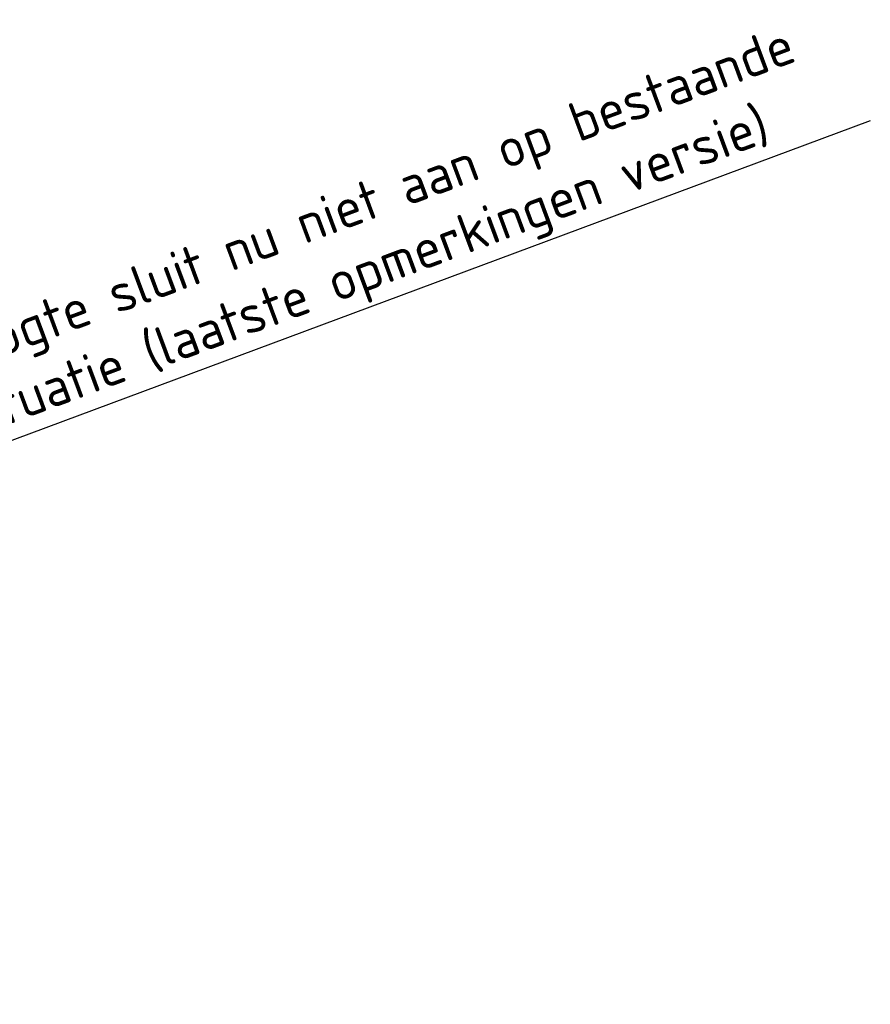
# Model space of a CAD drawing. Header units: metres. Extents: x 132493 to 134960, y 502695 to 503907.
# Tile 27 of 144: x 132769 to 132780, y 502889 to 502902. Entities that reach past the tile are written whole.
import ezdxf
from ezdxf import colors
from ezdxf.entities.mleader import LeaderData, LeaderLine
from ezdxf.math import Vec2, Vec3

# ---------------------------------------------------------------- set-up
doc = ezdxf.new("R2010")
doc.units = ezdxf.units.M
doc.layers.get('Defpoints').update_dxf_attribs({"color": 3})
doc.styles.add('NLCS-ISO-M200-T25', font='NLCS-ISO.ttf', dxfattribs={"height": 0.5})

msp = doc.modelspace()

# ---------------------------------------------------------------- leaders
at = {"layer": 'Defpoints'}
ml = msp.add_multileader_mtext('Standard', dxfattribs=at)
ml.set_content('hoogte sluit nu niet aan op bestaande\\Psituatie (laatste opmerkingen versie)', color=256, style='NLCS-ISO-M200-T25')
ml.set_leader_properties(color=256, linetype='ByLayer', lineweight=-1)
ml.build(insert=Vec2(0, 0))
ml.multileader.update_dxf_attribs({"text_left_attachment_type": 5, "text_right_attachment_type": 5, "dogleg_length": 0.5, "arrow_head_size": 0.5})
ctx = ml.context
ctx.base_point, ctx.char_height, ctx.arrow_head_size, ctx.landing_gap_size, ctx.plane_origin, ctx.plane_x_axis, ctx.plane_y_axis = Vec3(132768.675, 502896.414), 0.5, 0.5, 0.18, Vec3(132738.332, 502858.642), Vec3(0.937112, 0.349028), Vec3(-0.349028, 0.937112)
ctx.left_attachment, ctx.right_attachment = 5, 5
notes = []
notes.append((ctx, [(0, (1, 1, 0), (132768.207, 502896.24), (0.937112, 0.349028), 0.5, [(0, [(132763.187, 502900.77)], 0, [])])]))
ctx.mtext.insert, ctx.mtext.text_direction, ctx.mtext.rotation, ctx.mtext.flow_direction = Vec3(132768.309, 502897.914), Vec3(0.937112, 0.349028), 0.356534, 5
for ctx, leaders in notes:
    for number, flags, end, landing, length, lines in leaders:
        leader = LeaderData()
        leader.index, (leader.has_last_leader_line, leader.has_dogleg_vector, leader.attachment_direction) = number, flags
        leader.last_leader_point, leader.dogleg_vector, leader.dogleg_length = Vec3(end), Vec3(landing), length
        for number, points, colour, breaks in lines:
            line = LeaderLine()
            line.index, line.vertices, line.color, line.breaks = number, Vec3.list(points), colors.encode_raw_color(colour), breaks
            leader.lines.append(line)
        ctx.leaders.append(leader)

doc.saveas('drawing.dxf')
